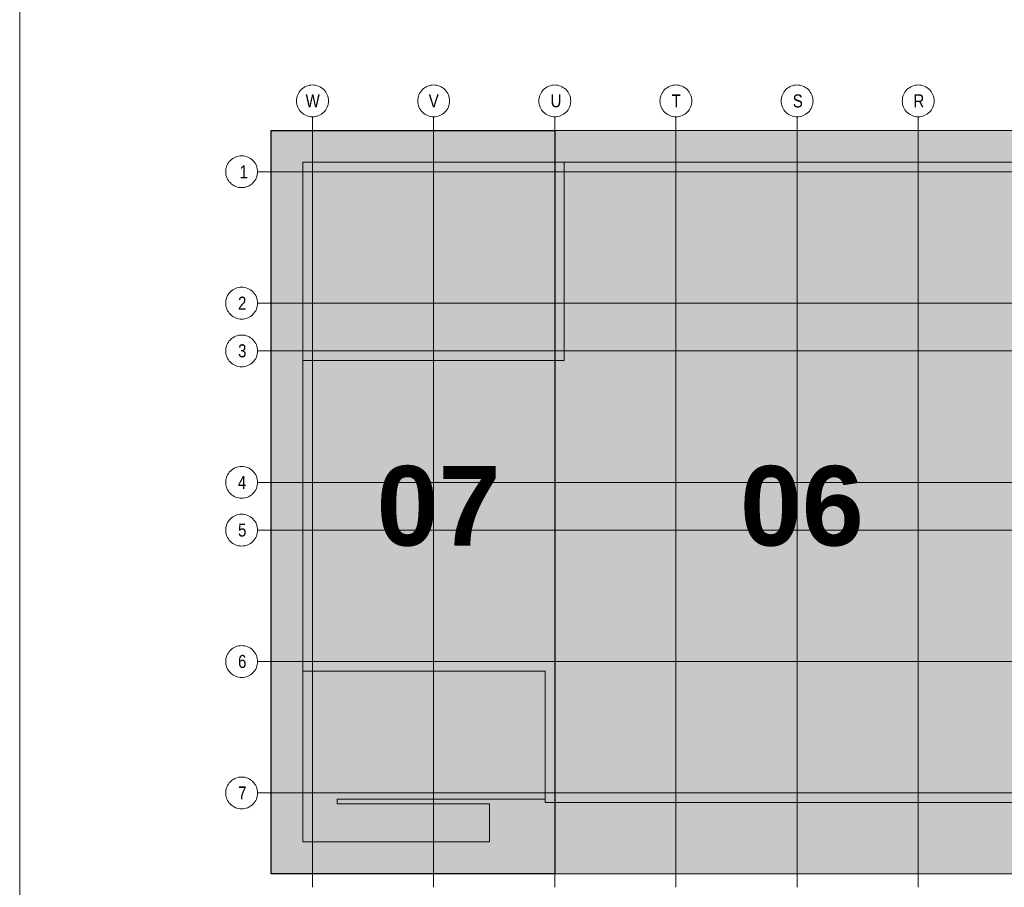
# Model space of a CAD drawing. Extents: x -420 to 300, y 62 to 1162.
# Tile 29 of 130: x 115 to 168, y 239 to 286. Entities that reach past the tile are written whole.
import ezdxf
from ezdxf.lldxf.tags import DXFTag

# ---------------------------------------------------------------- set-up
doc = ezdxf.new("R2010")
doc.units = 0
doc.layers.get('0').update_dxf_attribs({"lineweight": 35})
for name, color, linetype, lineweight in [('iwb_Plankopf Linie', 7, 'Continuous', 13), ('PK_LP', 7, 'Continuous', 9), ('PK_LP_Achsen', 7, 'STRICHPUNKT2', 5)]:
    doc.layers.add(name, color=color, linetype=linetype, lineweight=lineweight)
doc.layers.add('PK_LP_T07', color=6, linetype='Continuous', lineweight=9, true_color=0xff00ff)
doc.layers.add('PK_LP_T07_Rest', color=9, linetype='Continuous', lineweight=9, true_color=0x808080)
doc.styles.get("Standard").update_dxf_attribs({"font": 'ARIALN.TTF'})
tags = doc.linetypes.add('grob', pattern=[14, 3, -8, 3]).pattern_tags.tags
tags[8:9] = [DXFTag(74, 4), DXFTag(75, 0), DXFTag(340, '0'), DXFTag(46, 0.0), DXFTag(50, 0.0), DXFTag(44, 0.0), DXFTag(45, 0.0)]
tags[6:7] = [DXFTag(74, 4), DXFTag(75, 0), DXFTag(340, '0'), DXFTag(46, 0.0), DXFTag(50, 0.0), DXFTag(44, 0.0), DXFTag(45, 0.0)]
tags[4:5] = [DXFTag(74, 4), DXFTag(75, 0), DXFTag(340, '0'), DXFTag(46, 0.0), DXFTag(50, 0.0), DXFTag(44, 0.0), DXFTag(45, 0.0)]
tags = doc.linetypes.add('STRICHPUNKT2', pattern=[12.7, 6.35, -3.175, 0, -3.175]).pattern_tags.tags
tags[10:11] = [DXFTag(74, 4), DXFTag(75, 0), DXFTag(340, '0'), DXFTag(46, 0.0), DXFTag(50, 0.0), DXFTag(44, 0.0), DXFTag(45, 0.0)]
tags[8:9] = [DXFTag(74, 4), DXFTag(75, 0), DXFTag(340, '0'), DXFTag(46, 0.0), DXFTag(50, 0.0), DXFTag(44, 0.0), DXFTag(45, 0.0)]
tags[6:7] = [DXFTag(74, 4), DXFTag(75, 0), DXFTag(340, '0'), DXFTag(46, 0.0), DXFTag(50, 0.0), DXFTag(44, 0.0), DXFTag(45, 0.0)]
tags[4:5] = [DXFTag(74, 4), DXFTag(75, 0), DXFTag(340, '0'), DXFTag(46, 0.0), DXFTag(50, 0.0), DXFTag(44, 0.0), DXFTag(45, 0.0)]

# ---------------------------------------------------------------- blocks, each defined once
blk = doc.blocks.new('Blockreferenz-A06G9F4F8I')
at = {"linetype": 'ByBlock', "lineweight": -2, "ltscale": 0.13}
blk.add_hatch(color=0, dxfattribs=at).paths.add_polyline_path([(128.76, 240.014), (128.76, 279.685), (143.888, 279.685), (143.888, 243.82), (143.888, 240.014)])
at = {"layer": 'PK_LP', "linetype": 'grob', "lineweight": 30, "ltscale": 0.3}
for p, q in [((128.76, 279.685), (143.888, 279.685)), ((128.76, 240.014), (128.76, 279.685)), ((143.888, 279.685), (143.888, 240.014)), ((143.888, 240.014), (128.76, 240.014))]:
    blk.add_line(p, q, dxfattribs=at)
at = {"layer": 'PK_LP', "linetype": 'grob', "lineweight": 5, "ltscale": 0.13}
for p, q in [((143.888, 279.685), (169.728, 279.685)), ((143.888, 240.014), (143.888, 279.685)), ((169.728, 240.014), (143.888, 240.014))]:
    blk.add_line(p, q, dxfattribs=at)
at = {"layer": 'PK_LP', "linetype": 'ByBlock', "lineweight": -2, "ltscale": 0.13}
blk.add_line((143.888, 240.014), (143.888, 279.685), dxfattribs=at)
at = {"layer": 'PK_LP', "linetype": 'ByBlock', "lineweight": 13, "ltscale": 0.13}
for p, q in [((130.46, 277.985), (144.395, 277.985)), ((130.46, 267.408), (130.46, 277.985)), ((209.085, 277.985), (144.395, 277.985)), ((144.395, 277.985), (144.395, 267.408)), ((144.395, 277.985), (144.395, 267.408)), ((130.46, 267.408), (130.46, 250.833)), ((144.395, 267.408), (130.46, 267.408)), ((144.395, 267.408), (130.46, 267.408)), ((130.46, 241.714), (130.46, 250.833)), ((130.46, 250.833), (143.38, 250.833)), ((130.46, 250.833), (143.38, 250.833)), ((143.38, 250.833), (143.38, 243.996)), ((143.38, 250.833), (143.38, 243.82)), ((143.38, 243.996), (132.286, 243.996)), ((132.286, 243.996), (132.286, 243.754)), ((132.286, 243.754), (140.398, 243.754)), ((140.398, 243.754), (140.398, 241.714)), ((143.38, 243.82), (196.075, 243.82)), ((140.398, 241.714), (130.46, 241.714))]:
    blk.add_line(p, q, dxfattribs=at)
at = {"layer": 'PK_LP_Achsen', "linetype": 'ByBlock', "ltscale": 0.13}
for p, q in [((130.428, 281.915), (130.495, 281.964)), ((130.495, 281.964), (130.567, 282.007)), ((130.567, 282.007), (130.642, 282.043)), ((130.642, 282.043), (130.721, 282.071)), ((130.721, 282.071), (130.802, 282.091)), ((130.802, 282.091), (130.884, 282.103)), ((130.884, 282.103), (130.968, 282.108)), ((130.968, 282.108), (131.051, 282.103)), ((131.051, 282.103), (131.134, 282.091)), ((131.134, 282.091), (131.214, 282.071)), ((131.214, 282.071), (131.293, 282.043)), ((131.293, 282.043), (131.368, 282.007)), ((131.368, 282.007), (131.44, 281.964)), ((131.44, 281.964), (131.507, 281.915)), ((136.888, 281.915), (136.955, 281.964)), ((136.955, 281.964), (137.027, 282.007)), ((137.027, 282.007), (137.102, 282.043)), ((137.102, 282.043), (137.181, 282.071)), ((137.181, 282.071), (137.262, 282.091)), ((137.262, 282.091), (137.344, 282.103)), ((137.344, 282.103), (137.428, 282.108)), ((137.428, 282.108), (137.511, 282.103)), ((137.511, 282.103), (137.594, 282.091)), ((137.594, 282.091), (137.674, 282.071)), ((137.674, 282.071), (137.753, 282.043)), ((137.753, 282.043), (137.828, 282.007)), ((137.828, 282.007), (137.9, 281.964)), ((137.9, 281.964), (137.967, 281.915)), ((143.348, 281.915), (143.415, 281.964)), ((143.415, 281.964), (143.487, 282.007)), ((143.487, 282.007), (143.562, 282.043)), ((143.562, 282.043), (143.641, 282.071)), ((143.641, 282.071), (143.722, 282.091)), ((143.722, 282.091), (143.804, 282.103)), ((143.804, 282.103), (143.888, 282.108)), ((143.888, 282.108), (143.971, 282.103)), ((143.971, 282.103), (144.054, 282.091)), ((144.054, 282.091), (144.134, 282.071)), ((144.134, 282.071), (144.213, 282.043)), ((144.213, 282.043), (144.288, 282.007)), ((144.288, 282.007), (144.36, 281.964)), ((144.36, 281.964), (144.427, 281.915)), ((149.808, 281.915), (149.875, 281.964)), ((149.875, 281.964), (149.947, 282.007)), ((149.947, 282.007), (150.022, 282.043)), ((150.022, 282.043), (150.101, 282.071)), ((150.101, 282.071), (150.182, 282.091)), ((150.182, 282.091), (150.264, 282.103)), ((150.264, 282.103), (150.348, 282.108)), ((150.348, 282.108), (150.431, 282.103)), ((150.431, 282.103), (150.514, 282.091)), ((150.514, 282.091), (150.594, 282.071)), ((150.594, 282.071), (150.673, 282.043)), ((150.673, 282.043), (150.748, 282.007)), ((150.748, 282.007), (150.82, 281.964)), ((150.82, 281.964), (150.887, 281.915)), ((156.268, 281.915), (156.335, 281.964)), ((156.335, 281.964), (156.407, 282.007)), ((156.407, 282.007), (156.482, 282.043)), ((156.482, 282.043), (156.561, 282.071)), ((156.561, 282.071), (156.642, 282.091)), ((156.642, 282.091), (156.724, 282.103)), ((156.724, 282.103), (156.808, 282.108)), ((156.808, 282.108), (156.891, 282.103)), ((156.891, 282.103), (156.974, 282.091)), ((156.974, 282.091), (157.054, 282.071)), ((157.054, 282.071), (157.133, 282.043)), ((157.133, 282.043), (157.208, 282.007)), ((157.208, 282.007), (157.28, 281.964)), ((157.28, 281.964), (157.347, 281.915)), ((162.728, 281.915), (162.795, 281.964)), ((162.795, 281.964), (162.867, 282.007)), ((162.867, 282.007), (162.942, 282.043)), ((162.942, 282.043), (163.021, 282.071)), ((163.021, 282.071), (163.102, 282.091)), ((163.102, 282.091), (163.184, 282.103)), ((163.184, 282.103), (163.268, 282.108)), ((163.268, 282.108), (163.351, 282.103)), ((163.351, 282.103), (163.434, 282.091)), ((163.434, 282.091), (163.514, 282.071)), ((163.514, 282.071), (163.593, 282.043)), ((163.593, 282.043), (163.668, 282.007)), ((163.668, 282.007), (163.74, 281.964)), ((163.74, 281.964), (163.807, 281.915)), ((130.134, 281.423), (130.154, 281.504)), ((130.154, 281.504), (130.182, 281.583)), ((130.182, 281.583), (130.218, 281.658)), ((130.218, 281.658), (130.261, 281.73)), ((130.261, 281.73), (130.311, 281.797)), ((130.311, 281.797), (130.367, 281.859)), ((130.367, 281.859), (130.428, 281.915)), ((131.507, 281.915), (131.569, 281.859)), ((131.569, 281.859), (131.625, 281.797)), ((131.625, 281.797), (131.674, 281.73)), ((131.674, 281.73), (131.717, 281.658)), ((131.717, 281.658), (131.753, 281.583)), ((131.753, 281.583), (131.781, 281.504)), ((131.781, 281.504), (131.801, 281.423)), ((136.594, 281.423), (136.614, 281.504)), ((136.614, 281.504), (136.642, 281.583)), ((136.642, 281.583), (136.678, 281.658)), ((136.678, 281.658), (136.721, 281.73)), ((136.721, 281.73), (136.771, 281.797)), ((136.771, 281.797), (136.827, 281.859)), ((136.827, 281.859), (136.888, 281.915)), ((137.967, 281.915), (138.029, 281.859)), ((138.029, 281.859), (138.085, 281.797)), ((138.085, 281.797), (138.134, 281.73)), ((138.134, 281.73), (138.177, 281.658)), ((138.177, 281.658), (138.213, 281.583)), ((138.213, 281.583), (138.241, 281.504)), ((138.241, 281.504), (138.261, 281.423)), ((143.054, 281.423), (143.074, 281.504)), ((143.074, 281.504), (143.102, 281.583)), ((143.102, 281.583), (143.138, 281.658)), ((143.138, 281.658), (143.181, 281.73)), ((143.181, 281.73), (143.231, 281.797)), ((143.231, 281.797), (143.287, 281.859)), ((143.287, 281.859), (143.348, 281.915)), ((144.427, 281.915), (144.489, 281.859)), ((144.489, 281.859), (144.545, 281.797)), ((144.545, 281.797), (144.594, 281.73)), ((144.594, 281.73), (144.637, 281.658)), ((144.637, 281.658), (144.673, 281.583)), ((144.673, 281.583), (144.701, 281.504)), ((144.701, 281.504), (144.721, 281.423)), ((149.514, 281.423), (149.534, 281.504)), ((149.534, 281.504), (149.562, 281.583)), ((149.562, 281.583), (149.598, 281.658)), ((149.598, 281.658), (149.641, 281.73)), ((149.641, 281.73), (149.691, 281.797)), ((149.691, 281.797), (149.747, 281.859)), ((149.747, 281.859), (149.808, 281.915)), ((150.887, 281.915), (150.949, 281.859)), ((150.949, 281.859), (151.005, 281.797)), ((151.005, 281.797), (151.054, 281.73)), ((151.054, 281.73), (151.097, 281.658)), ((151.097, 281.658), (151.133, 281.583)), ((151.133, 281.583), (151.161, 281.504)), ((151.161, 281.504), (151.181, 281.423)), ((155.974, 281.423), (155.994, 281.504)), ((155.994, 281.504), (156.022, 281.583)), ((156.022, 281.583), (156.058, 281.658)), ((156.058, 281.658), (156.101, 281.73)), ((156.101, 281.73), (156.151, 281.797)), ((156.151, 281.797), (156.207, 281.859)), ((156.207, 281.859), (156.268, 281.915)), ((157.347, 281.915), (157.409, 281.859)), ((157.409, 281.859), (157.465, 281.797)), ((157.465, 281.797), (157.514, 281.73)), ((157.514, 281.73), (157.557, 281.658)), ((157.557, 281.658), (157.593, 281.583)), ((157.593, 281.583), (157.621, 281.504)), ((157.621, 281.504), (157.641, 281.423)), ((162.434, 281.423), (162.454, 281.504)), ((162.454, 281.504), (162.482, 281.583)), ((162.482, 281.583), (162.518, 281.658)), ((162.518, 281.658), (162.561, 281.73)), ((162.561, 281.73), (162.611, 281.797)), ((162.611, 281.797), (162.667, 281.859)), ((162.667, 281.859), (162.728, 281.915)), ((163.807, 281.915), (163.869, 281.859)), ((163.869, 281.859), (163.925, 281.797)), ((163.925, 281.797), (163.974, 281.73)), ((163.974, 281.73), (164.017, 281.658)), ((164.017, 281.658), (164.053, 281.583)), ((164.053, 281.583), (164.081, 281.504)), ((164.081, 281.504), (164.101, 281.423)), ((130.118, 281.258), (130.122, 281.341)), ((130.122, 281.174), (130.118, 281.258)), ((130.122, 281.341), (130.134, 281.423)), ((130.134, 281.092), (130.122, 281.174)), ((130.154, 281.011), (130.134, 281.092)), ((130.182, 280.932), (130.154, 281.011)), ((130.218, 280.857), (130.182, 280.932)), ((131.753, 280.932), (131.717, 280.857)), ((131.781, 281.011), (131.753, 280.932)), ((131.801, 281.092), (131.781, 281.011)), ((131.801, 281.423), (131.814, 281.341)), ((131.814, 281.174), (131.801, 281.092)), ((131.814, 281.341), (131.818, 281.258)), ((131.818, 281.258), (131.814, 281.174)), ((136.578, 281.258), (136.582, 281.341)), ((136.582, 281.174), (136.578, 281.258)), ((136.582, 281.341), (136.594, 281.423)), ((136.594, 281.092), (136.582, 281.174)), ((136.614, 281.011), (136.594, 281.092)), ((136.642, 280.932), (136.614, 281.011)), ((136.678, 280.857), (136.642, 280.932)), ((138.213, 280.932), (138.177, 280.857)), ((138.241, 281.011), (138.213, 280.932)), ((138.261, 281.092), (138.241, 281.011)), ((138.261, 281.423), (138.274, 281.341)), ((138.274, 281.174), (138.261, 281.092)), ((138.274, 281.341), (138.278, 281.258)), ((138.278, 281.258), (138.274, 281.174)), ((143.038, 281.258), (143.042, 281.341)), ((143.042, 281.174), (143.038, 281.258)), ((143.042, 281.341), (143.054, 281.423)), ((143.054, 281.092), (143.042, 281.174)), ((143.074, 281.011), (143.054, 281.092)), ((143.102, 280.932), (143.074, 281.011)), ((143.138, 280.857), (143.102, 280.932)), ((144.673, 280.932), (144.637, 280.857)), ((144.701, 281.011), (144.673, 280.932)), ((144.721, 281.092), (144.701, 281.011)), ((144.721, 281.423), (144.734, 281.341)), ((144.734, 281.174), (144.721, 281.092)), ((144.734, 281.341), (144.738, 281.258)), ((144.738, 281.258), (144.734, 281.174)), ((149.498, 281.258), (149.502, 281.341)), ((149.502, 281.174), (149.498, 281.258)), ((149.502, 281.341), (149.514, 281.423)), ((149.514, 281.092), (149.502, 281.174)), ((149.534, 281.011), (149.514, 281.092)), ((149.562, 280.932), (149.534, 281.011)), ((149.598, 280.857), (149.562, 280.932)), ((151.133, 280.932), (151.097, 280.857)), ((151.161, 281.011), (151.133, 280.932)), ((151.181, 281.092), (151.161, 281.011)), ((151.181, 281.423), (151.194, 281.341)), ((151.194, 281.174), (151.181, 281.092)), ((151.194, 281.341), (151.198, 281.258)), ((151.198, 281.258), (151.194, 281.174)), ((155.958, 281.258), (155.962, 281.341)), ((155.962, 281.174), (155.958, 281.258)), ((155.962, 281.341), (155.974, 281.423)), ((155.974, 281.092), (155.962, 281.174)), ((155.994, 281.011), (155.974, 281.092)), ((156.022, 280.932), (155.994, 281.011)), ((156.058, 280.857), (156.022, 280.932)), ((157.593, 280.932), (157.557, 280.857)), ((157.621, 281.011), (157.593, 280.932)), ((157.641, 281.092), (157.621, 281.011)), ((157.641, 281.423), (157.654, 281.341)), ((157.654, 281.174), (157.641, 281.092)), ((157.654, 281.341), (157.658, 281.258)), ((157.658, 281.258), (157.654, 281.174)), ((162.418, 281.258), (162.422, 281.341)), ((162.422, 281.174), (162.418, 281.258)), ((162.422, 281.341), (162.434, 281.423)), ((162.434, 281.092), (162.422, 281.174)), ((162.454, 281.011), (162.434, 281.092)), ((162.482, 280.932), (162.454, 281.011)), ((162.518, 280.857), (162.482, 280.932)), ((164.053, 280.932), (164.017, 280.857)), ((164.081, 281.011), (164.053, 280.932)), ((164.101, 281.092), (164.081, 281.011)), ((164.101, 281.423), (164.114, 281.341)), ((164.114, 281.174), (164.101, 281.092)), ((164.114, 281.341), (164.118, 281.258)), ((164.118, 281.258), (164.114, 281.174)), ((130.261, 280.785), (130.218, 280.857)), ((130.311, 280.718), (130.261, 280.785)), ((130.367, 280.656), (130.311, 280.718)), ((130.428, 280.6), (130.367, 280.656)), ((130.495, 280.551), (130.428, 280.6)), ((130.567, 280.508), (130.495, 280.551)), ((130.642, 280.472), (130.567, 280.508)), ((130.721, 280.444), (130.642, 280.472)), ((130.802, 280.424), (130.721, 280.444)), ((130.884, 280.412), (130.802, 280.424)), ((130.968, 280.408), (130.884, 280.412)), ((131.051, 280.412), (130.968, 280.408)), ((131.134, 280.424), (131.051, 280.412)), ((131.214, 280.444), (131.134, 280.424)), ((131.293, 280.472), (131.214, 280.444)), ((131.368, 280.508), (131.293, 280.472)), ((131.44, 280.551), (131.368, 280.508)), ((131.507, 280.6), (131.44, 280.551)), ((131.569, 280.656), (131.507, 280.6)), ((131.625, 280.718), (131.569, 280.656)), ((131.674, 280.785), (131.625, 280.718)), ((131.717, 280.857), (131.674, 280.785)), ((136.721, 280.785), (136.678, 280.857)), ((136.771, 280.718), (136.721, 280.785)), ((136.827, 280.656), (136.771, 280.718)), ((136.888, 280.6), (136.827, 280.656)), ((136.955, 280.551), (136.888, 280.6)), ((137.027, 280.508), (136.955, 280.551)), ((137.102, 280.472), (137.027, 280.508)), ((137.181, 280.444), (137.102, 280.472)), ((137.262, 280.424), (137.181, 280.444)), ((137.344, 280.412), (137.262, 280.424)), ((137.428, 280.408), (137.344, 280.412)), ((137.511, 280.412), (137.428, 280.408)), ((137.594, 280.424), (137.511, 280.412)), ((137.674, 280.444), (137.594, 280.424)), ((137.753, 280.472), (137.674, 280.444)), ((137.828, 280.508), (137.753, 280.472)), ((137.9, 280.551), (137.828, 280.508)), ((137.967, 280.6), (137.9, 280.551)), ((138.029, 280.656), (137.967, 280.6)), ((138.085, 280.718), (138.029, 280.656)), ((138.134, 280.785), (138.085, 280.718)), ((138.177, 280.857), (138.134, 280.785)), ((143.181, 280.785), (143.138, 280.857)), ((143.231, 280.718), (143.181, 280.785)), ((143.287, 280.656), (143.231, 280.718)), ((143.348, 280.6), (143.287, 280.656)), ((143.415, 280.551), (143.348, 280.6)), ((143.487, 280.508), (143.415, 280.551)), ((143.562, 280.472), (143.487, 280.508)), ((143.641, 280.444), (143.562, 280.472)), ((143.722, 280.424), (143.641, 280.444)), ((143.804, 280.412), (143.722, 280.424)), ((143.888, 280.408), (143.804, 280.412)), ((143.971, 280.412), (143.888, 280.408)), ((144.054, 280.424), (143.971, 280.412)), ((144.134, 280.444), (144.054, 280.424)), ((144.213, 280.472), (144.134, 280.444)), ((144.288, 280.508), (144.213, 280.472)), ((144.36, 280.551), (144.288, 280.508)), ((144.427, 280.6), (144.36, 280.551)), ((144.489, 280.656), (144.427, 280.6)), ((144.545, 280.718), (144.489, 280.656)), ((144.594, 280.785), (144.545, 280.718)), ((144.637, 280.857), (144.594, 280.785)), ((149.641, 280.785), (149.598, 280.857)), ((149.691, 280.718), (149.641, 280.785)), ((149.747, 280.656), (149.691, 280.718)), ((149.808, 280.6), (149.747, 280.656)), ((149.875, 280.551), (149.808, 280.6)), ((149.947, 280.508), (149.875, 280.551)), ((150.022, 280.472), (149.947, 280.508)), ((150.101, 280.444), (150.022, 280.472)), ((150.182, 280.424), (150.101, 280.444)), ((150.264, 280.412), (150.182, 280.424)), ((150.348, 280.408), (150.264, 280.412)), ((150.431, 280.412), (150.348, 280.408)), ((150.514, 280.424), (150.431, 280.412)), ((150.594, 280.444), (150.514, 280.424)), ((150.673, 280.472), (150.594, 280.444)), ((150.748, 280.508), (150.673, 280.472)), ((150.82, 280.551), (150.748, 280.508)), ((150.887, 280.6), (150.82, 280.551)), ((150.949, 280.656), (150.887, 280.6)), ((151.005, 280.718), (150.949, 280.656)), ((151.054, 280.785), (151.005, 280.718)), ((151.097, 280.857), (151.054, 280.785)), ((156.101, 280.785), (156.058, 280.857)), ((156.151, 280.718), (156.101, 280.785)), ((156.207, 280.656), (156.151, 280.718)), ((156.268, 280.6), (156.207, 280.656)), ((156.335, 280.551), (156.268, 280.6)), ((156.407, 280.508), (156.335, 280.551)), ((156.482, 280.472), (156.407, 280.508)), ((156.561, 280.444), (156.482, 280.472)), ((156.642, 280.424), (156.561, 280.444)), ((156.724, 280.412), (156.642, 280.424)), ((156.808, 280.408), (156.724, 280.412)), ((156.891, 280.412), (156.808, 280.408)), ((156.974, 280.424), (156.891, 280.412)), ((157.054, 280.444), (156.974, 280.424)), ((157.133, 280.472), (157.054, 280.444)), ((157.208, 280.508), (157.133, 280.472)), ((157.28, 280.551), (157.208, 280.508)), ((157.347, 280.6), (157.28, 280.551)), ((157.409, 280.656), (157.347, 280.6)), ((157.465, 280.718), (157.409, 280.656)), ((157.514, 280.785), (157.465, 280.718)), ((157.557, 280.857), (157.514, 280.785)), ((162.561, 280.785), (162.518, 280.857)), ((162.611, 280.718), (162.561, 280.785)), ((162.667, 280.656), (162.611, 280.718)), ((162.728, 280.6), (162.667, 280.656)), ((162.795, 280.551), (162.728, 280.6)), ((162.867, 280.508), (162.795, 280.551)), ((162.942, 280.472), (162.867, 280.508)), ((163.021, 280.444), (162.942, 280.472)), ((163.102, 280.424), (163.021, 280.444)), ((163.184, 280.412), (163.102, 280.424)), ((163.268, 280.408), (163.184, 280.412)), ((163.351, 280.412), (163.268, 280.408)), ((163.434, 280.424), (163.351, 280.412)), ((163.514, 280.444), (163.434, 280.424)), ((163.593, 280.472), (163.514, 280.444)), ((163.668, 280.508), (163.593, 280.472)), ((163.74, 280.551), (163.668, 280.508)), ((163.807, 280.6), (163.74, 280.551)), ((163.869, 280.656), (163.807, 280.6)), ((163.925, 280.718), (163.869, 280.656)), ((163.974, 280.785), (163.925, 280.718)), ((164.017, 280.857), (163.974, 280.785)), ((126.862, 278.263), (126.941, 278.291)), ((126.941, 278.291), (127.022, 278.311)), ((127.022, 278.311), (127.104, 278.323)), ((127.104, 278.323), (127.188, 278.328)), ((127.188, 278.328), (127.271, 278.323)), ((127.271, 278.323), (127.354, 278.311)), ((127.354, 278.311), (127.434, 278.291)), ((127.434, 278.291), (127.513, 278.263)), ((126.374, 277.724), (126.402, 277.803)), ((126.402, 277.803), (126.438, 277.878)), ((126.438, 277.878), (126.481, 277.95)), ((126.481, 277.95), (126.531, 278.017)), ((126.531, 278.017), (126.587, 278.079)), ((126.587, 278.079), (126.649, 278.135)), ((126.649, 278.135), (126.716, 278.184)), ((126.716, 278.184), (126.787, 278.227)), ((126.787, 278.227), (126.862, 278.263)), ((127.513, 278.263), (127.588, 278.227)), ((127.588, 278.227), (127.66, 278.184)), ((127.66, 278.184), (127.727, 278.135)), ((127.727, 278.135), (127.789, 278.079)), ((127.789, 278.079), (127.845, 278.017)), ((127.845, 278.017), (127.894, 277.95)), ((127.894, 277.95), (127.937, 277.878)), ((127.937, 277.878), (127.973, 277.803)), ((127.973, 277.803), (128.001, 277.724)), ((126.338, 277.478), (126.342, 277.561)), ((126.342, 277.394), (126.338, 277.478)), ((126.342, 277.561), (126.354, 277.643)), ((126.354, 277.312), (126.342, 277.394)), ((126.354, 277.643), (126.374, 277.724)), ((126.374, 277.231), (126.354, 277.312)), ((128.001, 277.724), (128.021, 277.643)), ((128.021, 277.312), (128.001, 277.231)), ((128.021, 277.643), (128.034, 277.561)), ((128.034, 277.394), (128.021, 277.312)), ((128.034, 277.561), (128.038, 277.478)), ((128.038, 277.478), (128.034, 277.394)), ((126.402, 277.152), (126.374, 277.231)), ((126.438, 277.077), (126.402, 277.152)), ((126.481, 277.005), (126.438, 277.077)), ((126.531, 276.938), (126.481, 277.005)), ((126.587, 276.877), (126.531, 276.938)), ((126.649, 276.82), (126.587, 276.877)), ((126.716, 276.771), (126.649, 276.82)), ((126.787, 276.728), (126.716, 276.771)), ((126.862, 276.692), (126.787, 276.728)), ((127.588, 276.728), (127.513, 276.692)), ((127.66, 276.771), (127.588, 276.728)), ((127.727, 276.82), (127.66, 276.771)), ((127.789, 276.877), (127.727, 276.82)), ((127.845, 276.938), (127.789, 276.877)), ((127.894, 277.005), (127.845, 276.938)), ((127.937, 277.077), (127.894, 277.005)), ((127.973, 277.152), (127.937, 277.077)), ((128.001, 277.231), (127.973, 277.152)), ((126.941, 276.664), (126.862, 276.692)), ((127.022, 276.644), (126.941, 276.664)), ((127.104, 276.632), (127.022, 276.644)), ((127.188, 276.628), (127.104, 276.632)), ((127.271, 276.632), (127.188, 276.628)), ((127.354, 276.644), (127.271, 276.632)), ((127.434, 276.664), (127.354, 276.644)), ((127.513, 276.692), (127.434, 276.664)), ((126.438, 270.866), (126.481, 270.937)), ((126.481, 270.937), (126.531, 271.004)), ((126.531, 271.004), (126.587, 271.066)), ((126.587, 271.066), (126.649, 271.122)), ((126.649, 271.122), (126.716, 271.172)), ((126.716, 271.172), (126.787, 271.215)), ((126.787, 271.215), (126.862, 271.25)), ((126.862, 271.25), (126.941, 271.278)), ((126.941, 271.278), (127.022, 271.299)), ((127.022, 271.299), (127.104, 271.311)), ((127.104, 271.311), (127.188, 271.315)), ((127.188, 271.315), (127.271, 271.311)), ((127.271, 271.311), (127.354, 271.299)), ((127.354, 271.299), (127.434, 271.278)), ((127.434, 271.278), (127.513, 271.25)), ((127.513, 271.25), (127.588, 271.215)), ((127.588, 271.215), (127.66, 271.172)), ((127.66, 271.172), (127.727, 271.122)), ((127.727, 271.122), (127.789, 271.066)), ((127.789, 271.066), (127.845, 271.004)), ((127.845, 271.004), (127.894, 270.937)), ((127.894, 270.937), (127.937, 270.866)), ((126.338, 270.465), (126.342, 270.548)), ((126.342, 270.382), (126.338, 270.465)), ((126.342, 270.548), (126.354, 270.631)), ((126.354, 270.631), (126.374, 270.712)), ((126.374, 270.712), (126.402, 270.79)), ((126.402, 270.79), (126.438, 270.866)), ((127.937, 270.866), (127.973, 270.79)), ((127.973, 270.79), (128.001, 270.712)), ((128.001, 270.712), (128.021, 270.631)), ((128.021, 270.631), (128.034, 270.548)), ((128.034, 270.548), (128.038, 270.465)), ((128.038, 270.465), (128.034, 270.382)), ((126.354, 270.299), (126.342, 270.382)), ((126.374, 270.218), (126.354, 270.299)), ((126.402, 270.14), (126.374, 270.218)), ((126.438, 270.064), (126.402, 270.14)), ((126.481, 269.993), (126.438, 270.064)), ((126.531, 269.926), (126.481, 269.993)), ((126.587, 269.864), (126.531, 269.926)), ((127.845, 269.926), (127.789, 269.864)), ((127.894, 269.993), (127.845, 269.926)), ((127.937, 270.064), (127.894, 269.993)), ((127.973, 270.14), (127.937, 270.064)), ((128.001, 270.218), (127.973, 270.14)), ((128.021, 270.299), (128.001, 270.218)), ((128.034, 270.382), (128.021, 270.299)), ((126.649, 269.808), (126.587, 269.864)), ((126.716, 269.758), (126.649, 269.808)), ((126.787, 269.715), (126.716, 269.758)), ((126.862, 269.68), (126.787, 269.715)), ((126.941, 269.652), (126.862, 269.68)), ((127.022, 269.631), (126.941, 269.652)), ((127.104, 269.619), (127.022, 269.631)), ((127.188, 269.615), (127.104, 269.619)), ((127.271, 269.619), (127.188, 269.615)), ((127.354, 269.631), (127.271, 269.619)), ((127.434, 269.652), (127.354, 269.631)), ((127.513, 269.68), (127.434, 269.652)), ((127.588, 269.715), (127.513, 269.68)), ((127.66, 269.758), (127.588, 269.715)), ((127.727, 269.808), (127.66, 269.758)), ((127.789, 269.864), (127.727, 269.808)), ((126.402, 268.24), (126.438, 268.316)), ((126.438, 268.316), (126.481, 268.387)), ((126.481, 268.387), (126.531, 268.454)), ((126.531, 268.454), (126.587, 268.516)), ((126.587, 268.516), (126.649, 268.572)), ((126.649, 268.572), (126.716, 268.622)), ((126.716, 268.622), (126.787, 268.665)), ((126.787, 268.665), (126.862, 268.7)), ((126.862, 268.7), (126.941, 268.728)), ((126.941, 268.728), (127.022, 268.749)), ((127.022, 268.749), (127.104, 268.761)), ((127.104, 268.761), (127.188, 268.765)), ((127.188, 268.765), (127.271, 268.761)), ((127.271, 268.761), (127.354, 268.749)), ((127.354, 268.749), (127.434, 268.728)), ((127.434, 268.728), (127.513, 268.7)), ((127.513, 268.7), (127.588, 268.665)), ((127.588, 268.665), (127.66, 268.622)), ((127.66, 268.622), (127.727, 268.572)), ((127.727, 268.572), (127.789, 268.516)), ((127.789, 268.516), (127.845, 268.454)), ((127.845, 268.454), (127.894, 268.387)), ((127.894, 268.387), (127.937, 268.316)), ((127.937, 268.316), (127.973, 268.24)), ((126.338, 267.915), (126.342, 267.998)), ((126.342, 267.832), (126.338, 267.915)), ((126.342, 267.998), (126.354, 268.081)), ((126.354, 267.749), (126.342, 267.832)), ((126.354, 268.081), (126.374, 268.162)), ((126.374, 268.162), (126.402, 268.24)), ((127.973, 268.24), (128.001, 268.162)), ((128.001, 268.162), (128.021, 268.081)), ((128.021, 268.081), (128.034, 267.998)), ((128.034, 267.832), (128.021, 267.749)), ((128.034, 267.998), (128.038, 267.915)), ((128.038, 267.915), (128.034, 267.832)), ((126.374, 267.668), (126.354, 267.749)), ((126.402, 267.59), (126.374, 267.668)), ((126.438, 267.514), (126.402, 267.59)), ((126.481, 267.443), (126.438, 267.514)), ((126.531, 267.376), (126.481, 267.443)), ((126.587, 267.314), (126.531, 267.376)), ((126.649, 267.258), (126.587, 267.314)), ((126.716, 267.208), (126.649, 267.258)), ((127.727, 267.258), (127.66, 267.208)), ((127.789, 267.314), (127.727, 267.258)), ((127.845, 267.376), (127.789, 267.314)), ((127.894, 267.443), (127.845, 267.376)), ((127.937, 267.514), (127.894, 267.443)), ((127.973, 267.59), (127.937, 267.514)), ((128.001, 267.668), (127.973, 267.59)), ((128.021, 267.749), (128.001, 267.668)), ((126.787, 267.165), (126.716, 267.208)), ((126.862, 267.13), (126.787, 267.165)), ((126.941, 267.102), (126.862, 267.13)), ((127.022, 267.081), (126.941, 267.102)), ((127.104, 267.069), (127.022, 267.081)), ((127.188, 267.065), (127.104, 267.069)), ((127.271, 267.069), (127.188, 267.065)), ((127.354, 267.081), (127.271, 267.069)), ((127.434, 267.102), (127.354, 267.081)), ((127.513, 267.13), (127.434, 267.102)), ((127.588, 267.165), (127.513, 267.13)), ((127.66, 267.208), (127.588, 267.165)), ((126.531, 261.442), (126.587, 261.504)), ((126.587, 261.504), (126.649, 261.56)), ((126.649, 261.56), (126.716, 261.609)), ((126.716, 261.609), (126.787, 261.652)), ((126.787, 261.652), (126.862, 261.688)), ((126.862, 261.688), (126.941, 261.716)), ((126.941, 261.716), (127.022, 261.736)), ((127.022, 261.736), (127.104, 261.748)), ((127.104, 261.748), (127.188, 261.753)), ((127.188, 261.753), (127.271, 261.748)), ((127.271, 261.748), (127.354, 261.736)), ((127.354, 261.736), (127.434, 261.716)), ((127.434, 261.716), (127.513, 261.688)), ((127.513, 261.688), (127.588, 261.652)), ((127.588, 261.652), (127.66, 261.609)), ((127.66, 261.609), (127.727, 261.56)), ((127.727, 261.56), (127.789, 261.504)), ((127.789, 261.504), (127.845, 261.442)), ((126.338, 260.903), (126.342, 260.986)), ((126.342, 260.986), (126.354, 261.068)), ((126.354, 261.068), (126.374, 261.149)), ((126.374, 261.149), (126.402, 261.228)), ((126.402, 261.228), (126.438, 261.303)), ((126.438, 261.303), (126.481, 261.375)), ((126.481, 261.375), (126.531, 261.442)), ((127.845, 261.442), (127.894, 261.375)), ((127.894, 261.375), (127.937, 261.303)), ((127.937, 261.303), (127.973, 261.228)), ((127.973, 261.228), (128.001, 261.149)), ((128.001, 261.149), (128.021, 261.068)), ((128.021, 261.068), (128.034, 260.986)), ((128.034, 260.986), (128.038, 260.903)), ((126.342, 260.819), (126.338, 260.903)), ((126.354, 260.737), (126.342, 260.819)), ((126.374, 260.656), (126.354, 260.737)), ((126.402, 260.577), (126.374, 260.656)), ((126.438, 260.502), (126.402, 260.577)), ((126.481, 260.43), (126.438, 260.502)), ((127.937, 260.502), (127.894, 260.43)), ((127.973, 260.577), (127.937, 260.502)), ((128.001, 260.656), (127.973, 260.577)), ((128.021, 260.737), (128.001, 260.656)), ((128.034, 260.819), (128.021, 260.737)), ((128.038, 260.903), (128.034, 260.819)), ((126.531, 260.363), (126.481, 260.43)), ((126.587, 260.302), (126.531, 260.363)), ((126.649, 260.245), (126.587, 260.302)), ((126.716, 260.196), (126.649, 260.245)), ((126.787, 260.153), (126.716, 260.196)), ((126.862, 260.117), (126.787, 260.153)), ((126.941, 260.089), (126.862, 260.117)), ((127.022, 260.069), (126.941, 260.089)), ((127.104, 260.057), (127.022, 260.069)), ((127.188, 260.053), (127.104, 260.057)), ((127.271, 260.057), (127.188, 260.053)), ((127.354, 260.069), (127.271, 260.057)), ((127.434, 260.089), (127.354, 260.069)), ((127.513, 260.117), (127.434, 260.089)), ((127.588, 260.153), (127.513, 260.117)), ((127.66, 260.196), (127.588, 260.153)), ((127.727, 260.245), (127.66, 260.196)), ((127.789, 260.302), (127.727, 260.245)), ((127.845, 260.363), (127.789, 260.302)), ((127.894, 260.43), (127.845, 260.363)), ((126.481, 258.825), (126.531, 258.892)), ((126.531, 258.892), (126.587, 258.954)), ((126.587, 258.954), (126.649, 259.01)), ((126.649, 259.01), (126.716, 259.059)), ((126.716, 259.059), (126.787, 259.102)), ((126.787, 259.102), (126.862, 259.138)), ((126.862, 259.138), (126.941, 259.166)), ((126.941, 259.166), (127.022, 259.186)), ((127.022, 259.186), (127.104, 259.198)), ((127.104, 259.198), (127.188, 259.203)), ((127.188, 259.203), (127.271, 259.198)), ((127.271, 259.198), (127.354, 259.186)), ((127.354, 259.186), (127.434, 259.166)), ((127.434, 259.166), (127.513, 259.138)), ((127.513, 259.138), (127.588, 259.102)), ((127.588, 259.102), (127.66, 259.059)), ((127.66, 259.059), (127.727, 259.01)), ((127.727, 259.01), (127.789, 258.954)), ((127.789, 258.954), (127.845, 258.892)), ((127.845, 258.892), (127.894, 258.825)), ((126.338, 258.353), (126.342, 258.436)), ((126.342, 258.269), (126.338, 258.353)), ((126.342, 258.436), (126.354, 258.518)), ((126.354, 258.518), (126.374, 258.599)), ((126.374, 258.599), (126.402, 258.678)), ((126.402, 258.678), (126.438, 258.753)), ((126.438, 258.753), (126.481, 258.825)), ((127.894, 258.825), (127.937, 258.753)), ((127.937, 258.753), (127.973, 258.678)), ((127.973, 258.678), (128.001, 258.599)), ((128.001, 258.599), (128.021, 258.518)), ((128.021, 258.518), (128.034, 258.436)), ((128.034, 258.436), (128.038, 258.353)), ((128.038, 258.353), (128.034, 258.269)), ((126.354, 258.187), (126.342, 258.269)), ((126.374, 258.106), (126.354, 258.187)), ((126.402, 258.027), (126.374, 258.106)), ((126.438, 257.952), (126.402, 258.027)), ((126.481, 257.88), (126.438, 257.952)), ((126.531, 257.813), (126.481, 257.88)), ((126.587, 257.752), (126.531, 257.813)), ((127.845, 257.813), (127.789, 257.752)), ((127.894, 257.88), (127.845, 257.813)), ((127.937, 257.952), (127.894, 257.88)), ((127.973, 258.027), (127.937, 257.952)), ((128.001, 258.106), (127.973, 258.027)), ((128.021, 258.187), (128.001, 258.106)), ((128.034, 258.269), (128.021, 258.187)), ((126.649, 257.695), (126.587, 257.752)), ((126.716, 257.646), (126.649, 257.695)), ((126.787, 257.603), (126.716, 257.646)), ((126.862, 257.567), (126.787, 257.603)), ((126.941, 257.539), (126.862, 257.567)), ((127.022, 257.519), (126.941, 257.539)), ((127.104, 257.507), (127.022, 257.519)), ((127.188, 257.503), (127.104, 257.507)), ((127.271, 257.507), (127.188, 257.503)), ((127.354, 257.519), (127.271, 257.507)), ((127.434, 257.539), (127.354, 257.519)), ((127.513, 257.567), (127.434, 257.539)), ((127.588, 257.603), (127.513, 257.567)), ((127.66, 257.646), (127.588, 257.603)), ((127.727, 257.695), (127.66, 257.646)), ((127.789, 257.752), (127.727, 257.695)), ((126.649, 251.997), (126.716, 252.047)), ((126.716, 252.047), (126.787, 252.09)), ((126.787, 252.09), (126.862, 252.125)), ((126.862, 252.125), (126.941, 252.153)), ((126.941, 252.153), (127.022, 252.174)), ((127.022, 252.174), (127.104, 252.186)), ((127.104, 252.186), (127.188, 252.19)), ((127.188, 252.19), (127.271, 252.186)), ((127.271, 252.186), (127.354, 252.174)), ((127.354, 252.174), (127.434, 252.153)), ((127.434, 252.153), (127.513, 252.125)), ((127.513, 252.125), (127.588, 252.09)), ((127.588, 252.09), (127.66, 252.047)), ((127.66, 252.047), (127.727, 251.997)), ((126.342, 251.423), (126.354, 251.506)), ((126.354, 251.506), (126.374, 251.587)), ((126.374, 251.587), (126.402, 251.665)), ((126.402, 251.665), (126.438, 251.741)), ((126.438, 251.741), (126.481, 251.812)), ((126.481, 251.812), (126.531, 251.879)), ((126.531, 251.879), (126.587, 251.941)), ((126.587, 251.941), (126.649, 251.997)), ((127.727, 251.997), (127.789, 251.941)), ((127.789, 251.941), (127.845, 251.879)), ((127.845, 251.879), (127.894, 251.812)), ((127.894, 251.812), (127.937, 251.741)), ((127.937, 251.741), (127.973, 251.665)), ((127.973, 251.665), (128.001, 251.587)), ((128.001, 251.587), (128.021, 251.506)), ((128.021, 251.506), (128.034, 251.423)), ((126.338, 251.34), (126.342, 251.423)), ((126.342, 251.257), (126.338, 251.34)), ((126.354, 251.174), (126.342, 251.257)), ((126.374, 251.093), (126.354, 251.174)), ((126.402, 251.015), (126.374, 251.093)), ((126.438, 250.939), (126.402, 251.015)), ((127.973, 251.015), (127.937, 250.939)), ((128.001, 251.093), (127.973, 251.015)), ((128.021, 251.174), (128.001, 251.093)), ((128.034, 251.257), (128.021, 251.174)), ((128.034, 251.423), (128.038, 251.34)), ((128.038, 251.34), (128.034, 251.257)), ((126.481, 250.868), (126.438, 250.939)), ((126.531, 250.801), (126.481, 250.868)), ((126.587, 250.739), (126.531, 250.801)), ((126.649, 250.683), (126.587, 250.739)), ((126.716, 250.633), (126.649, 250.683)), ((126.787, 250.59), (126.716, 250.633)), ((126.862, 250.555), (126.787, 250.59)), ((126.941, 250.527), (126.862, 250.555)), ((127.022, 250.506), (126.941, 250.527)), ((127.104, 250.494), (127.022, 250.506)), ((127.188, 250.49), (127.104, 250.494)), ((127.271, 250.494), (127.188, 250.49)), ((127.354, 250.506), (127.271, 250.494)), ((127.434, 250.527), (127.354, 250.506)), ((127.513, 250.555), (127.434, 250.527)), ((127.588, 250.59), (127.513, 250.555)), ((127.66, 250.633), (127.588, 250.59)), ((127.727, 250.683), (127.66, 250.633)), ((127.789, 250.739), (127.727, 250.683)), ((127.845, 250.801), (127.789, 250.739)), ((127.894, 250.868), (127.845, 250.801)), ((127.937, 250.939), (127.894, 250.868)), ((126.402, 244.653), (126.438, 244.728)), ((126.438, 244.728), (126.481, 244.8)), ((126.481, 244.8), (126.531, 244.867)), ((126.531, 244.867), (126.587, 244.929)), ((126.587, 244.929), (126.649, 244.985)), ((126.649, 244.985), (126.716, 245.034)), ((126.716, 245.034), (126.787, 245.077)), ((126.787, 245.077), (126.862, 245.113)), ((126.862, 245.113), (126.941, 245.141)), ((126.941, 245.141), (127.022, 245.161)), ((127.022, 245.161), (127.104, 245.173)), ((127.104, 245.173), (127.188, 245.178)), ((127.188, 245.178), (127.271, 245.173)), ((127.271, 245.173), (127.354, 245.161)), ((127.354, 245.161), (127.434, 245.141)), ((127.434, 245.141), (127.513, 245.113)), ((127.513, 245.113), (127.588, 245.077)), ((127.588, 245.077), (127.66, 245.034)), ((127.66, 245.034), (127.727, 244.985)), ((127.727, 244.985), (127.789, 244.929)), ((127.789, 244.929), (127.845, 244.867)), ((127.845, 244.867), (127.894, 244.8)), ((127.894, 244.8), (127.937, 244.728)), ((127.937, 244.728), (127.973, 244.653)), ((126.338, 244.328), (126.342, 244.411)), ((126.342, 244.244), (126.338, 244.328)), ((126.342, 244.411), (126.354, 244.493)), ((126.354, 244.162), (126.342, 244.244)), ((126.354, 244.493), (126.374, 244.574)), ((126.374, 244.081), (126.354, 244.162)), ((126.374, 244.574), (126.402, 244.653)), ((127.973, 244.653), (128.001, 244.574)), ((128.001, 244.574), (128.021, 244.493)), ((128.021, 244.162), (128.001, 244.081)), ((128.021, 244.493), (128.034, 244.411)), ((128.034, 244.244), (128.021, 244.162)), ((128.034, 244.411), (128.038, 244.328)), ((128.038, 244.328), (128.034, 244.244)), ((126.402, 244.002), (126.374, 244.081)), ((126.438, 243.927), (126.402, 244.002)), ((126.481, 243.855), (126.438, 243.927)), ((126.531, 243.788), (126.481, 243.855)), ((126.587, 243.727), (126.531, 243.788)), ((126.649, 243.67), (126.587, 243.727)), ((126.716, 243.621), (126.649, 243.67)), ((127.727, 243.67), (127.66, 243.621)), ((127.789, 243.727), (127.727, 243.67)), ((127.845, 243.788), (127.789, 243.727)), ((127.894, 243.855), (127.845, 243.788)), ((127.937, 243.927), (127.894, 243.855)), ((127.973, 244.002), (127.937, 243.927)), ((128.001, 244.081), (127.973, 244.002)), ((126.787, 243.578), (126.716, 243.621)), ((126.862, 243.542), (126.787, 243.578)), ((126.941, 243.514), (126.862, 243.542)), ((127.022, 243.494), (126.941, 243.514)), ((127.104, 243.482), (127.022, 243.494)), ((127.188, 243.478), (127.104, 243.482)), ((127.271, 243.482), (127.188, 243.478)), ((127.354, 243.494), (127.271, 243.482)), ((127.434, 243.514), (127.354, 243.494)), ((127.513, 243.542), (127.434, 243.514)), ((127.588, 243.578), (127.513, 243.542)), ((127.66, 243.621), (127.588, 243.578))]:
    blk.add_line(p, q, dxfattribs=at)
at = {"layer": 'PK_LP_Achsen', "linetype": 'STRICHPUNKT2', "ltscale": 0.13}
for p, q in [((130.968, 280.408), (130.968, 239.291)), ((137.428, 280.408), (137.428, 239.291)), ((143.888, 280.408), (143.888, 239.291)), ((150.348, 280.408), (150.348, 239.291)), ((156.808, 280.408), (156.808, 239.291)), ((163.268, 280.408), (163.268, 239.291)), ((128.038, 277.478), (282.648, 277.478)), ((128.038, 270.465), (282.648, 270.465)), ((128.038, 267.915), (282.648, 267.915)), ((128.038, 260.903), (282.648, 260.903)), ((128.038, 258.353), (282.648, 258.353)), ((128.038, 251.34), (282.648, 251.34)), ((128.038, 244.328), (282.648, 244.328))]:
    blk.add_line(p, q, dxfattribs=at)
at = {"layer": 'PK_LP_T07_Rest', "linetype": 'ByBlock', "lineweight": -2, "ltscale": 0.13}
blk.add_solid([(143.888, 240.014), (143.888, 279.685), (169.728, 240.014), (169.728, 279.685)], dxfattribs=at)
at = {"layer": 'PK_LP', "linetype": 'ByBlock', "lineweight": 25, "ltscale": 0.25, "char_height": 4.25, "attachment_point": 1}
for s, insert in [('{\\fArial|b1|i0;07}', (134.385, 261.778)), ('{\\fArial|b1|i0;06}', (153.765, 261.778))]:
    blk.add_mtext(s, dxfattribs=dict(at, insert=insert))
at = {"layer": 'PK_LP_Achsen', "linetype": 'ByBlock', "ltscale": 0.13, "char_height": 0.69538, "attachment_point": 1}
for s, insert in [('{\\fArial Narrow;W}', (130.602, 281.605)), ('{\\fArial Narrow;V}', (137.166, 281.605)), ('{\\fArial Narrow;U}', (143.664, 281.611)), ('{\\fArial Narrow;T}', (150.122, 281.605)), ('{\\fArial Narrow;S}', (156.581, 281.605)), ('{\\fArial Narrow;R}', (163.016, 281.605)), ('{\\fArial Narrow;1}', (127.083, 277.824)), ('{\\fArial Narrow;2}', (126.998, 270.812)), ('{\\fArial Narrow;3}', (127.001, 268.268)), ('{\\fArial Narrow;4}', (126.991, 261.25)), ('{\\fArial Narrow;5}', (126.999, 258.706)), ('{\\fArial Narrow;6}', (126.999, 251.693)), ('{\\fArial Narrow;7}', (127.003, 244.675))]:
    blk.add_mtext(s, dxfattribs=dict(at, insert=insert))

msp = doc.modelspace()

# ---------------------------------------------------------------- linework, layer by layer
at = {"layer": 'iwb_Plankopf Linie', "lineweight": 18, "ltscale": 0.18}
msp.add_line((115.353, 359.433), (115.353, 67.433), dxfattribs=at)

# ---------------------------------------------------------------- block references
at = {"layer": 'PK_LP_T07', "ltscale": 0.13}
msp.add_blockref('Blockreferenz-A06G9F4F8I', (0, 0), dxfattribs=at)

doc.saveas('drawing.dxf')
